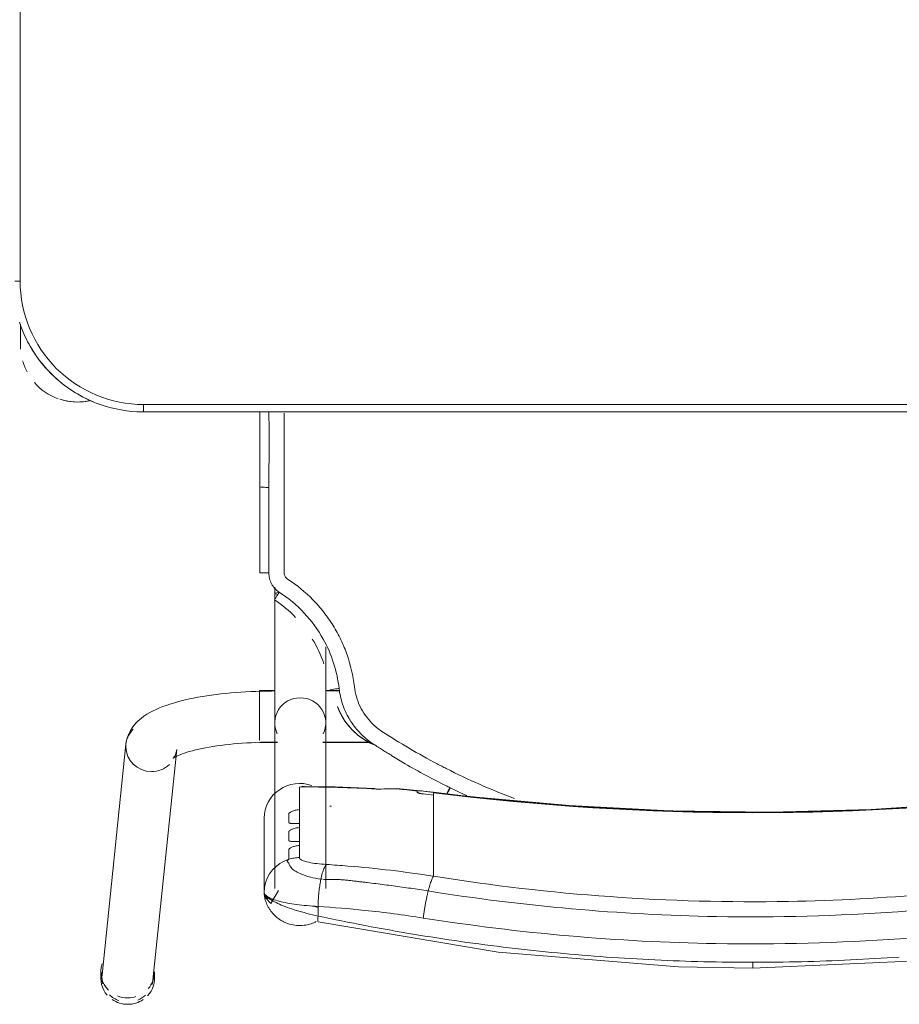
# Model space of a CAD drawing. Header units: metres. Extents: x 2.9 to 42.3, y -72.9 to -49.3.
# Tile 81 of 256: x 9.058 to 9.415, y -63.366 to -62.966. Entities that reach past the tile are written whole.
import ezdxf

# ---------------------------------------------------------------- set-up
doc = ezdxf.new("R2010")
doc.units = ezdxf.units.M
doc.layers.add('I-FURN', color=7, linetype='Continuous', lineweight=18)

# ---------------------------------------------------------------- blocks, each defined once
blk = doc.blocks.new('ConjuntoParaAlunoTamanho6 - CJA06_ConjuntoParaAlunoTamanho6-V23-2PAV')
at = {"layer": 'I-FURN', "color": 253, "true_color": 0xaaaaaa}
for p, q in [((0.243212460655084, 0.2952560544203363), (0.2335379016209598, 0.2018170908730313)), ((0.2425404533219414, 0.2945585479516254), (0.2425404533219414, 0.2919703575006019)), ((0.2541278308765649, 0.1996852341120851), (0.2638023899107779, 0.2931241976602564)), ((0.2643023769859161, 0.2919703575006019), (0.2643023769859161, 0.2945585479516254)), ((0.1979665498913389, 0.2577832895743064), (0.1981000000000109, 0.2596939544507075)), ((0.1981000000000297, 0.2296403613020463), (0.1981000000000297, 0.2596939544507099)), ((0.1731500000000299, 0.2581242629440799), (0.1731500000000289, 0.1909687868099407)), ((0.1938500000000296, 0.1909687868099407), (0.1938500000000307, 0.2581242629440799)), ((0.1968477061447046, 0.2539495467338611), (0.1975389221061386, 0.2558006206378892)), ((0.19753892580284, 0.2558006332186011), (0.1979587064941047, 0.2577280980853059)), ((0.1294314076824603, 0.243802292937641), (0.1294314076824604, 0.2531737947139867)), ((0.1745693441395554, 0.2544094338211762), (0.1751254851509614, 0.254353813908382)), ((0.1947122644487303, 0.2506185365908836), (0.1958994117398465, 0.2522106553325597)), ((0.1958994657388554, 0.2522107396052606), (0.1968476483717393, 0.2539494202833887)), ((0.1294314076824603, 0.2421389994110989), (0.1294314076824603, 0.243802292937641)), ((0.1294314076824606, 0.2421389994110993), (0.1294314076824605, 0.2365253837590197)), ((0.1838599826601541, 0.2390378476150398), (0.1838599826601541, 0.2407252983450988)), ((0.1294314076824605, 0.2365253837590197), (0.1294314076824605, 0.2348620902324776)), ((0.1294314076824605, 0.2348620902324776), (0.1294314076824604, 0.2292484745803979)), ((0.183859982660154, 0.231760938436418), (0.183859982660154, 0.233448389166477)), ((0.1294314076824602, 0.2275851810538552), (0.1294314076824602, 0.2292484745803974)), ((0.1294314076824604, 0.2275851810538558), (0.1294314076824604, 0.2219715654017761)), ((0.1838599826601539, 0.2170112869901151), (0.1838599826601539, 0.2261714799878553)), ((0.1294314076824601, 0.2203082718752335), (0.1294314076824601, 0.2219715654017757)), ((0.129458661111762, 0.2191524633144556), (0.1443419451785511, 0.2175731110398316)), ((0.179439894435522, 0.2168937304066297), (0.1817272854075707, 0.2167811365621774)), ((0.1742864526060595, 0.1989367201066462), (0.1547360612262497, 0.1989367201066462)), ((0.1742893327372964, 0.1987867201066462), (0.1549429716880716, 0.1987867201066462)), ((0.1938500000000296, 0.1987867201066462), (0.1927106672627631, 0.1987867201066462)), ((0.2000000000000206, 0.1989367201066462), (0.1927135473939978, 0.1989367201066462)), ((0.1938500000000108, 0.1984502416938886), (0.1938500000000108, 0.1987867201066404)), ((0.1938500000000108, 0.1976441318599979), (0.1938500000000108, 0.1984502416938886)), ((0.200000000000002, 0.1937960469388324), (0.2000000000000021, 0.1981376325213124)), ((0.1938500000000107, 0.1916047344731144), (0.1938500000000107, 0.1936664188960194)), ((0.200000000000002, 0.185727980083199), (0.200000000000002, 0.1936447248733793)), ((0.1938500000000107, 0.1858191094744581), (0.1938500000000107, 0.1868796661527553)), ((0.1938500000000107, 0.183709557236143), (0.1938500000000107, 0.1858191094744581)), ((0.200000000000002, 0.17793672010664), (0.200000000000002, 0.1856002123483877)), ((0.1938500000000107, 0.1780867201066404), (0.1938500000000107, 0.1805865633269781)), ((0.1675711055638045, 0.1780867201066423), (0.1726767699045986, 0.1780867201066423)), ((0.1675962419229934, 0.1779367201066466), (0.1732320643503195, 0.1779367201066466)), ((0.1937679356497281, 0.1779367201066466), (0.2000000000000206, 0.1779367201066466)), ((0.1938500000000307, 0.1360373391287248), (0.1938500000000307, 0.1385735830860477)), ((0.1998252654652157, 0.1302070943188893), (0.1998241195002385, 0.09530095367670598)), ((0.199816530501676, 0.0649665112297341), (0.1998241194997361, 0.0953010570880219)), ((0.2470000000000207, 0.06496651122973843), (-0.2469999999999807, 0.06496651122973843)), ((0.2470000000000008, 0.06496651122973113), (-0.2469999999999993, 0.06496651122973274)), ((0.2470000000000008, 0.06496651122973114), (0.2470000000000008, 0.06196651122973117)), ((0.2968749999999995, 0.03797151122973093), (0.2968749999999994, 0.02961464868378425)), ((0.2968749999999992, 0.03299232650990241), (0.2968749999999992, 0.03797151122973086)), ((0.2991213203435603, 0.01196651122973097), (0.2970000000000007, 0.01196651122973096))]:
    blk.add_line(p, q, dxfattribs=at)
at = {"layer": 'I-FURN', "color": 253, "true_color": 0xaaaaaa, "flags": 128}
for points in [[(0.0001000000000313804, 0.290399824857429), (-0.07266958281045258, 0.2872143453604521), (-0.1448601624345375, 0.2777017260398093), (-0.1760326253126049, 0.2716064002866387)], [(0.176232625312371, 0.2716064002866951), (0.1033140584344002, 0.2839819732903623), (0.03017500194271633, 0.2898535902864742), (0.0001000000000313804, 0.290399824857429)], [(0.1762658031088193, 0.2654018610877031), (0.1762658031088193, 0.2663721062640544), (0.1762658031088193, 0.2673423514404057), (0.1762658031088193, 0.268312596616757), (0.1762658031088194, 0.2692828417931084)], [(0.1980999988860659, 0.2597125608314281), (0.1979173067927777, 0.2609157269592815), (0.1973888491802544, 0.2620831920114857), (0.1953955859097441, 0.2642028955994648), (0.1922691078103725, 0.2589586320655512)], [(0.1980999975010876, 0.2597116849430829), (0.1980999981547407, 0.2521977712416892), (0.1980999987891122, 0.2446838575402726)], [(0.1981000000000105, 0.2296403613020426), (0.1981000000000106, 0.2371537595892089), (0.1981000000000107, 0.2446671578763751), (0.1981000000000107, 0.2521805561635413), (0.1981000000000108, 0.2596939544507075)], [(0.1881002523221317, 0.246282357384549), (0.1899707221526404, 0.2470146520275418), (0.1917187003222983, 0.247994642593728)], [(0.1917187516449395, 0.2479946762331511), (0.1933094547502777, 0.2492039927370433), (0.1947121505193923, 0.2506184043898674)], [(0.1838599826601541, 0.2407252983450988), (0.1838599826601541, 0.241946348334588), (0.1838599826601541, 0.2431673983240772), (0.1838599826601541, 0.2443884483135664), (0.1838599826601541, 0.2456094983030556)], [(0.1881000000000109, 0.2462822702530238), (0.1881000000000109, 0.2453180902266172), (0.1881000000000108, 0.2443539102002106), (0.1881000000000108, 0.243389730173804), (0.1881000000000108, 0.2424255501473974)], [(0.183859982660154, 0.233448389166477), (0.183859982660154, 0.2348457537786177), (0.183859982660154, 0.2362431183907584), (0.1838599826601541, 0.2376404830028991), (0.1838599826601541, 0.2390378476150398)], [(0.1881000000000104, 0.2386831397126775), (0.1881000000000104, 0.237799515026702), (0.1881000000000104, 0.2369158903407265), (0.1881000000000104, 0.236032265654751), (0.1881000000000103, 0.2351486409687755)], [(0.1838599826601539, 0.2261714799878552), (0.183859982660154, 0.2275688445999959), (0.183859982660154, 0.2289662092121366), (0.183859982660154, 0.2303635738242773), (0.183859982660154, 0.231760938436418)], [(0.1881000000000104, 0.2314062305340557), (0.1881000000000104, 0.2305226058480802), (0.1881000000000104, 0.2296389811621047), (0.1881000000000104, 0.2287553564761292), (0.1881000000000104, 0.2278717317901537)], [(-0.1292586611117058, 0.2191524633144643), (-0.08865069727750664, 0.2234198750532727), (-0.04790057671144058, 0.2260954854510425), (-0.007073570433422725, 0.2271749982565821), (0.0337649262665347, 0.2266566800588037), (0.0745494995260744, 0.2245413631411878), (0.1152148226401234, 0.220832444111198), (0.1294586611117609, 0.2191524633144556)], [(0.1294314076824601, 0.2193726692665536), (0.1294314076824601, 0.2196065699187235), (0.1294314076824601, 0.2198404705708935), (0.1294314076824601, 0.2200743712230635), (0.1294314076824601, 0.2203082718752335)], [(0.1361000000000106, 0.2190117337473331), (0.1361000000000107, 0.2189337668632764), (0.1361000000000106, 0.2188557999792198), (0.1361000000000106, 0.2187778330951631), (0.1361000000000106, 0.2186998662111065)], [(0.1535056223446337, 0.2176050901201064), (0.1692793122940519, 0.2168976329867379), (0.1813090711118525, 0.2167731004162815)], [(0.1817272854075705, 0.2167811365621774), (0.1827926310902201, 0.2168569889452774), (0.1838599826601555, 0.217011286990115)], [(0.2350704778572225, 0.2053619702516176), (0.23500773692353, 0.2053133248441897), (0.2348200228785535, 0.2051835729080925), (0.2345106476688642, 0.2049931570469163), (0.2340848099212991, 0.20475802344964), (0.2335484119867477, 0.2044905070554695), (0.2329074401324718, 0.2042001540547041), (0.2321676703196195, 0.2038943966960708), (0.2313345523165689, 0.2035790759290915), (0.2304131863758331, 0.2032588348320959), (0.2294083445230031, 0.2029374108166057), (0.2283245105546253, 0.2026178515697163), (0.2271659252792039, 0.2023026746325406), (0.2259366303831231, 0.2019939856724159), (0.2246405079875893, 0.2016935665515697), (0.2232813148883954, 0.2014029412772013), (0.2218627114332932, 0.201123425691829), (0.2203882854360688, 0.2008561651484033), (0.2188615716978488, 0.2006021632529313), (0.2172860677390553, 0.200362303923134), (0.2156652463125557, 0.2001373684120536), (0.2140025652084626, 0.1999280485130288), (0.2123014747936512, 0.1997349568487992), (0.2105654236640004, 0.1995586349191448), (0.2087978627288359, 0.1993995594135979), (0.2070022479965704, 0.1992581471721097), (0.2051820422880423, 0.1991347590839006), (0.2033407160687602, 0.1990297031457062), (0.2014817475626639, 0.1989432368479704), (0.1996086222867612, 0.1988755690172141), (0.1977248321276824, 0.1988268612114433), (0.1958338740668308, 0.1987972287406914), (0.1939392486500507, 0.1987867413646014), (0.1938500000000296, 0.1987867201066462)], [(0.2335379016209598, 0.2018170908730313), (0.2337286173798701, 0.2028696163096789), (0.2340307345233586, 0.203761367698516), (0.2343720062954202, 0.2044473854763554), (0.2346851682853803, 0.2049236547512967), (0.2349211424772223, 0.205211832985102), (0.2350504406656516, 0.2053439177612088), (0.2350704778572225, 0.2053619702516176)], [(0.2541278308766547, 0.1996852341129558), (0.2537524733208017, 0.1976222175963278), (0.2531060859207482, 0.1957226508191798), (0.2522614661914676, 0.1940331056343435), (0.2512866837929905, 0.1925592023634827), (0.2502318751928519, 0.1912808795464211), (0.2491278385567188, 0.1901677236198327), (0.2479903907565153, 0.1891887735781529), (0.2468256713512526, 0.1883170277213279), (0.2456343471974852, 0.1875306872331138), (0.2444143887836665, 0.186812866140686), (0.2431627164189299, 0.1861507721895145), (0.2418761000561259, 0.1855348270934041), (0.2405516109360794, 0.184957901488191), (0.2391868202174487, 0.1844147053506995), (0.2377798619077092, 0.1839013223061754), (0.236329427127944, 0.183414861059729), (0.2348347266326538, 0.1829531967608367), (0.233295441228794, 0.1825147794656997), (0.2317116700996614, 0.1820984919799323), (0.2300838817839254, 0.1817035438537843), (0.228412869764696, 0.1813293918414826), (0.2266997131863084, 0.1809756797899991), (0.2249457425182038, 0.180642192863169), (0.2231525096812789, 0.180328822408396), (0.2213217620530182, 0.1800355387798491), (0.2194554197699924, 0.1797623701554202), (0.2175555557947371, 0.1795093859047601), (0.21562437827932, 0.1792766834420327), (0.2136642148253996, 0.1790643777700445), (0.2116774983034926, 0.1788725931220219), (0.2096667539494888, 0.1787014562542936), (0.207634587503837, 0.1785510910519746), (0.205583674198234, 0.1784216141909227), (0.2035167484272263, 0.1783131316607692), (0.2014365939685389, 0.1782257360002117), (0.1993460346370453, 0.1781595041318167), (0.1972479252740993, 0.1781144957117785), (0.1951451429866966, 0.1780907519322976), (0.1938500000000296, 0.1780867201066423)], [(0.1731500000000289, 0.1601508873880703), (0.1731500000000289, 0.1620004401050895), (0.1731500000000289, 0.1638180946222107), (0.1731500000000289, 0.1656009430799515), (0.1731500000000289, 0.1673461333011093), (0.1731500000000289, 0.1690508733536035), (0.1731500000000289, 0.1707124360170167), (0.1731500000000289, 0.1723281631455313), (0.1731500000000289, 0.1738954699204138), (0.1731500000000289, 0.1754118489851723), (0.1731500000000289, 0.1768748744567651), (0.1731500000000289, 0.1782822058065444), (0.1731500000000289, 0.1796315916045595), (0.1731500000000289, 0.1809208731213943), (0.1731500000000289, 0.1821479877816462), (0.1731500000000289, 0.1833109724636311), (0.1731500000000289, 0.1844079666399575), (0.1731500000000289, 0.1854372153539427), (0.1731500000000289, 0.1863970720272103), (0.1731500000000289, 0.1872860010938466), (0.1731500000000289, 0.1881025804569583), (0.1731500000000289, 0.1888455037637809), (0.1731500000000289, 0.1895135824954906), (0.1731500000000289, 0.1901057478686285), (0.1731500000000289, 0.1906210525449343), (0.1731500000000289, 0.1909687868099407)], [(0.1938500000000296, 0.1909687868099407), (0.1938500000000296, 0.1905139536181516), (0.1938500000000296, 0.1899816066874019), (0.1938500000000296, 0.1893725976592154), (0.1938500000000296, 0.1886879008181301), (0.1938500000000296, 0.1879286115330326), (0.1938500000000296, 0.1870959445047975), (0.1938500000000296, 0.1861912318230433), (0.1938500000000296, 0.1852159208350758), (0.1938500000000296, 0.1841715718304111), (0.1938500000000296, 0.1830598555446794), (0.1938500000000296, 0.1818825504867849), (0.1938500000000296, 0.1806415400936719), (0.1938500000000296, 0.1793388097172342), (0.1938500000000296, 0.1779764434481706), (0.1938500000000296, 0.1765566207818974), (0.1938500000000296, 0.1750816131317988), (0.1938500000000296, 0.1735537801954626), (0.1938500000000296, 0.1719755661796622), (0.1938500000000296, 0.1703494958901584), (0.1938500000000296, 0.1686781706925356), (0.1938500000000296, 0.1669642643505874), (0.1938500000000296, 0.1652105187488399), (0.1938500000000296, 0.1634197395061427), (0.1938500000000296, 0.1615947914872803), (0.1938500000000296, 0.1597385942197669), (0.1938500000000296, 0.1578541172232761), (0.1938500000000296, 0.1559443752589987), (0.1938500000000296, 0.1540124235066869), (0.1938500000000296, 0.1520613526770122), (0.1938500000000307, 0.1500942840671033), (0.1938500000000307, 0.1481143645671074), (0.1938500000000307, 0.1461247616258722), (0.1938500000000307, 0.1441286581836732), (0.1938500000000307, 0.1421292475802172), (0.1938500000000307, 0.1401297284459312), (0.1938500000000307, 0.1385735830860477)], [(0.168410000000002, 0.1843247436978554), (0.168410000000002, 0.184339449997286), (0.168410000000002, 0.1843541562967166), (0.168410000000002, 0.1843688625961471), (0.168410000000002, 0.1843835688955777)], [(0.1962270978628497, 0.1302521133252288), (0.19622673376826, 0.126394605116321), (0.1962264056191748, 0.1225375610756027), (0.1962261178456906, 0.1186811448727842), (0.1962258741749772, 0.1148255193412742), (0.1962256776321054, 0.1109708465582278), (0.1962255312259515, 0.1071172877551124), (0.196225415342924, 0.1032650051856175), (0.1962252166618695, 0.0994141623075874), (0.1962252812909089, 0.09556492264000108)], [(0.2973094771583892, 0.02863853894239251), (0.2966025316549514, 0.03063704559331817), (0.2958162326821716, 0.0326056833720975), (0.2949518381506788, 0.03454130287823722), (0.2940107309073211, 0.03644080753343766), (0.2929944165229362, 0.03830115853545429), (0.2919045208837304, 0.04011937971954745), (0.2907427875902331, 0.04189256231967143), (0.2895110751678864, 0.04361786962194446), (0.2882113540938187, 0.04529254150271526), (0.2868457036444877, 0.04691389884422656), (0.285416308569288, 0.04847934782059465), (0.2839254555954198, 0.04998638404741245), (0.2823755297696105, 0.05143259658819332), (0.2807690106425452, 0.0528156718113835), (0.2791084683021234, 0.05413339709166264), (0.2773965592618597, 0.05538366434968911), (0.2756360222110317, 0.05656447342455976), (0.2738296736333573, 0.05767393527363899), (0.2719804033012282, 0.05871027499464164), (0.2700911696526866, 0.05967183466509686), (0.2681649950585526, 0.06055707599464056), (0.2662049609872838, 0.0613645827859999), (0.2642142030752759, 0.06209306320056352), (0.2621959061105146, 0.06274135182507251), (0.2601532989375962, 0.06330841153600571), (0.2580896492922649, 0.06379333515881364), (0.2560082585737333, 0.06419534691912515), (0.2539124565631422, 0.06451380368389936), (0.2518055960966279, 0.06474819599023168), (0.249691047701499, 0.06489814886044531), (0.247572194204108, 0.06496342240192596), (0.2470000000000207, 0.06496651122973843)], [(0.2469999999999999, 0.0619665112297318), (0.1234999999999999, 0.0619665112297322), (-1.453485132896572e-16, 0.06196651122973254), (-0.1235000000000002, 0.06196651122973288), (-0.2470000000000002, 0.06196651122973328)], [(-0.2469999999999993, 0.06196651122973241), (-0.1234999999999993, 0.0619665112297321), (7.44471151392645e-16, 0.06196651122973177), (0.1235000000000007, 0.06196651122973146), (0.2470000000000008, 0.06196651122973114)], [(0.296875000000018, 0.03000167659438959), (0.296875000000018, 0.03057043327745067), (0.296875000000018, 0.03112383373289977), (0.296875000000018, 0.03166099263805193), (0.296875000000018, 0.03218105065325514), (0.296875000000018, 0.03268317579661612), (0.296875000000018, 0.03316656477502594), (0.296875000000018, 0.03363044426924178), (0.296875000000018, 0.03407407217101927), (0.296875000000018, 0.0344967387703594), (0.296875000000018, 0.03489776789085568), (0.296875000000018, 0.03527651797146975), (0.296875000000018, 0.03563238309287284), (0.296875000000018, 0.03596479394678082), (0.296875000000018, 0.03627321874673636), (0.296875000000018, 0.03655716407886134), (0.296875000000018, 0.03681617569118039), (0.296875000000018, 0.03704983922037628), (0.296875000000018, 0.03725778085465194), (0.296875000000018, 0.03743966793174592), (0.296875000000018, 0.03759520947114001), (0.296875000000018, 0.03772415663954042), (0.296875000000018, 0.03782630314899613), (0.296875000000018, 0.03790148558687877), (0.296875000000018, 0.03794958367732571), (0.296875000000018, 0.0379705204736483)], [(0.2969999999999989, -0.3320334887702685), (0.2969999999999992, -0.2460334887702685), (0.2969999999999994, -0.1600334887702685), (0.2969999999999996, -0.07403348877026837), (0.2969999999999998, 0.01196651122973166)], [(0.2970000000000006, 0.01196651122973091), (0.2970000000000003, -0.07403348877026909), (0.297, -0.1600334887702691), (0.2969999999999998, -0.2460334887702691), (0.2969999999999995, -0.3320334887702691)]]:
    blk.add_lwpolyline(points, dxfattribs=at)
at = {"layer": 'I-FURN', "color": 253, "true_color": 0xaaaaaa}
for centre, radius, start, end in [((0.2469999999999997, 0.01196651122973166), 0.05000000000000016, 359.9999999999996, 89.9999999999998), ((0.2470000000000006, 0.01196651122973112), 0.05000000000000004, 1.399444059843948e-13, 90.00000000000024), ((0.2470000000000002, 0.01196651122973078), 0.05300000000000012, 57.30006590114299, 67.50000000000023), ((0.2470000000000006, 0.01196651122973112), 0.05300000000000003, 57.30006590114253, 67.49999999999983), ((0.2738749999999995, 0.03797151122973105), 0.02300000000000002, 75.53308433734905, 103.1031885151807), ((0.2738749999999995, 0.03797151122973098), 0.02299999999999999, 71.99999999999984, 102.5792801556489), ((0.2738749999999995, 0.03797151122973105), 0.02299999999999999, 41.01943934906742, 70.30682625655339), ((0.2470000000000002, 0.01196651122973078), 0.0530000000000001, 37.16069583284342, 52.65426255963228), ((0.2470000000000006, 0.01196651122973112), 0.05299999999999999, 37.16069583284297, 52.65426255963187), ((0.2738749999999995, 0.03797151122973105), 0.02299999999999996, 15.73052841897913, 28.05060290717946), ((0.2470000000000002, 0.01196651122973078), 0.05300000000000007, 22.50000000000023, 32.69993391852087), ((0.2470000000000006, 0.01196651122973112), 0.053, 22.49999999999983, 32.69993391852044), ((0.2738749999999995, 0.03797151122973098), 0.02300000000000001, 359.9999999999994, 4.009148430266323)]:
    blk.add_arc(centre, radius, start, end, dxfattribs=at)
for centre, major_axis, ratio, start_param, end_param in [((0.253507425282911, 0.2941901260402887), (-0.01029496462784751, 0.001065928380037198), 0.9671584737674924, 5.223080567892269, 5.597592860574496), ((0.2534214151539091, 0.2945585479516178), (0.01088096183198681, 0), 0.965925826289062, 1.570796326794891, 2.182165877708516), ((0.2534214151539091, 0.2945585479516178), (-0.01088096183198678, 5.623562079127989e-17), 0.9659258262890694, 4.098127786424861, 4.71238898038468), ((0.253507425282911, 0.2941901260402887), (-0.01029496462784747, 0.001065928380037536), 0.9671584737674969, 4.026796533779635, 4.467460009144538), ((0.2534214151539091, 0.2945585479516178), (0.01088096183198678, 0), 0.9659258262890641, 2.404321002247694, 3.312013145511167), ((0.2534214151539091, 0.2919703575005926), (0.01088096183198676, 0), 0.9659258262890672, 1.581693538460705, 1.883969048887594), ((0.2534214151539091, 0.2919703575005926), (0.01088096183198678, 0), 0.9659258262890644, 1.17635546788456, 1.570796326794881), ((0.2534214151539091, 0.2919703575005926), (0.0108809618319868, 0), 0.9659258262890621, 5.959866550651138, 7.062609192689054), ((0.2534214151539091, 0.2945585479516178), (0.01088096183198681, 0), 0.9659258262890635, 6.052088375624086, 6.985955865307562), ((0.2534214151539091, 0.2919703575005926), (0.01088096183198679, 0), 0.9659258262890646, 2.446266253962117, 3.141592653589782), ((0.253507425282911, 0.2941901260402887), (-0.01029496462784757, 0.001065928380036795), 0.9671584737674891, 6.102342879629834, 6.38299102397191), ((0.253507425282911, 0.2941901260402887), (-0.01029496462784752, 0.00106592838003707), 0.9671584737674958, 3.141592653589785, 3.502974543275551), ((9.999999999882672e-05, -0.7715866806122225), (1.021100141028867, 0), 0.9781476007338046, 1.44377104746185, 1.697821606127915), ((9.999999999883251e-05, -0.7711708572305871), (1.0208981, 0), 0.9781476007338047, 1.443771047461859, 1.697821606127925), ((0.1837000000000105, 0.2296403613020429), (0.01439999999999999, 0), 0.9781476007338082, 4.362104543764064, 6.28318530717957), ((0.1794715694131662, 0.6012766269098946), (0.3849999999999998, 0), 0.9781476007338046, 4.689765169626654, 4.691851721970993), ((0.1794715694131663, 0.6035636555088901), (0.3949999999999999, 0), 0.9781476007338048, 4.585363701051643, 4.595995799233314), ((0.1794715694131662, 0.6022122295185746), (0.3947979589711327, 0), 0.9781476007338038, 4.585363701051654, 4.595935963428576), ((0.1794715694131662, 0.6026280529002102), (0.3949999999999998, 0), 0.9781476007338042, 4.602237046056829, 4.623286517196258), ((0.1452124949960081, 0.227535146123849), (0.0008705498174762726, 0.009962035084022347), 0.01850094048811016, 2.932960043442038, 3.325659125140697), ((0.1794715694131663, 0.6033557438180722), (0.3949999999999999, 0), 0.9781476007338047, 4.644485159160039, 4.723499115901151), ((0.2438328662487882, 0.2007511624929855), (-0.01029496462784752, 0.001065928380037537), 0.9671584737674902, 4.812194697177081, 5.597592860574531), ((0.2438328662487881, 0.2007511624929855), (-0.01029496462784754, 0.001065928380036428), 0.967158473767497, 3.241398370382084, 4.812194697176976), ((0.2438328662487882, 0.2007511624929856), (-0.01029496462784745, 0.001065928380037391), 0.9671584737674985, 2.456000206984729, 3.241398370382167), ((0.1835000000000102, 0.1909687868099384), (0.01034999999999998, 0), 0.9781476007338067, 2.686586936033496, 4.712388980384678), ((0.1835000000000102, 0.1909687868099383), (0.01035000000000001, 0), 0.9781476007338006, 4.712388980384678, 6.73819102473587), ((0.1835000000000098, 0.1385735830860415), (0.01035000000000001, 0), 0.06975647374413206, 5.759586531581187, 6.776353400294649)]:
    blk.add_ellipse(centre, major_axis=major_axis, ratio=ratio, start_param=start_param, end_param=end_param, dxfattribs=at)
for points in [[(-0.01972185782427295, 0.2877884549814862), (-0.02632733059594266, 0.2876310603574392), (-0.0329299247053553, 0.2873952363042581), (-0.03952642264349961, 0.2870815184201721)], [(0.0001000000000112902, 0.2880248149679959), (-0.006508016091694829, 0.288024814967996), (-0.01311637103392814, 0.2879458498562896), (-0.01972184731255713, 0.2877884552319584)], [(0.0001000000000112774, 0.2903571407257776), (0.0001000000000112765, 0.2902912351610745), (0.0001000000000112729, 0.2900051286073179), (0.0001000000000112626, 0.2891558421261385), (0.0001000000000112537, 0.2884139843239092), (0.0001000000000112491, 0.2880248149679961)], [(0.01992242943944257, 0.287788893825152), (0.01331661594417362, 0.287946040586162), (0.006708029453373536, 0.2880248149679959), (0.0001000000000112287, 0.288024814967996)], [(0.03972822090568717, 0.287082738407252), (0.03313130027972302, 0.2873962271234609), (0.02652827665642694, 0.2876317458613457), (0.0199224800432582, 0.2877888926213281)], [(-0.03952650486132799, 0.2870815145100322), (-0.04612297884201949, 0.2867677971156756), (-0.05271335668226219, 0.2863761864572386), (-0.05929442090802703, 0.2859072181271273)], [(0.05949739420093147, 0.285908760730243), (0.05291607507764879, 0.2863777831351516), (0.04632532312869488, 0.2867692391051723), (0.03972846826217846, 0.2870827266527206)], [(0.07920996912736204, 0.284269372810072), (0.07265096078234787, 0.2848931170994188), (0.06607919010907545, 0.2854396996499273), (0.05949798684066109, 0.2859087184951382)], [(0.09884629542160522, 0.2821678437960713), (0.09231561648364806, 0.2829446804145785), (0.08576917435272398, 0.2836456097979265), (0.07920996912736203, 0.284269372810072)], [(0.1183880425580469, 0.2796108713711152), (0.1118923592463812, 0.2805381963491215), (0.1053779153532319, 0.2813908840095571), (0.0988477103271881, 0.2821676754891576)], [(0.1378172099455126, 0.276606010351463), (0.1313620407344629, 0.2776813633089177), (0.1248851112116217, 0.278683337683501), (0.1183894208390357, 0.2796106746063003)], [(0.1571157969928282, 0.2731608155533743), (0.1507070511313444, 0.274381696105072), (0.1442735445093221, 0.2755304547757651), (0.1378182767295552, 0.2766058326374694)], [(0.1762658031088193, 0.2692828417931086), (0.1699094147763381, 0.2706467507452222), (0.1635252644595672, 0.2719397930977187), (0.1571163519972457, 0.273160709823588)], [(0.1762658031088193, 0.2692828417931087), (0.1763289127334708, 0.2696584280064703), (0.1764189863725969, 0.2703746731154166), (0.1764353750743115, 0.2712021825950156), (0.1763587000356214, 0.2714863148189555), (0.1763029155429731, 0.2715564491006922)], [(0.1316375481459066, 0.2591403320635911), (0.1317514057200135, 0.2595920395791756), (0.1319774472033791, 0.2605307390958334), (0.1323069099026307, 0.2620269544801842), (0.1326223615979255, 0.2635911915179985), (0.1329198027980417, 0.2652023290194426), (0.1331950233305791, 0.2668394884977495), (0.1334445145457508, 0.2684805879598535), (0.1335915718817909, 0.2695629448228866), (0.1336597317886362, 0.2700975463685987)], [(0.175125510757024, 0.254353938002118), (0.1751984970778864, 0.2547076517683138), (0.175339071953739, 0.2554367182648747), (0.1755320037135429, 0.2565866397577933), (0.1757052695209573, 0.2577841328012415), (0.175857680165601, 0.259019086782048), (0.1759880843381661, 0.2602816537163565), (0.176095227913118, 0.2615619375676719), (0.1761782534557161, 0.2628495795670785), (0.176236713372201, 0.2641342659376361), (0.1762589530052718, 0.2649819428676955), (0.1762658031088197, 0.2654018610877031)], [(0.1981000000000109, 0.2596939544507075), (0.1981000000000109, 0.2603482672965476), (0.1970264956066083, 0.2616503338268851), (0.1923900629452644, 0.2633751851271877), (0.1852348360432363, 0.264697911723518), (0.1793352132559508, 0.265233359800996), (0.1762658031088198, 0.265401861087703)], [(0.1781109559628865, 0.265280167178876), (0.1775085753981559, 0.2654472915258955), (0.1768999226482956, 0.2656099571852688), (0.1762885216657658, 0.265767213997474)], [(0.1294314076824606, 0.2531737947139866), (0.1295198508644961, 0.253273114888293), (0.1297044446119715, 0.2535308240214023), (0.1300007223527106, 0.2540876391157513), (0.1303127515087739, 0.2548081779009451), (0.1306367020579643, 0.2556847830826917), (0.1309683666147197, 0.2567044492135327), (0.131303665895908, 0.2578553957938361), (0.1315267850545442, 0.2587009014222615), (0.1316375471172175, 0.2591403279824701)], [(0.1728535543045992, 0.2483980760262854), (0.1729696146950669, 0.2485030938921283), (0.1732027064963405, 0.2487702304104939), (0.1735510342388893, 0.2493354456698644), (0.1738939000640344, 0.250058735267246), (0.174227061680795, 0.2509327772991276), (0.1745466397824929, 0.2519451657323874), (0.1748487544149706, 0.2530845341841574), (0.1750359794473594, 0.2539200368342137), (0.1751255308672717, 0.2543540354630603)], [(0.1838599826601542, 0.2456094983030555), (0.1842192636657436, 0.2456134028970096), (0.1849375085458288, 0.2456477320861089), (0.1860079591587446, 0.2457777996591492), (0.1870655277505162, 0.2459854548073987), (0.1877580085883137, 0.2461749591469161), (0.1881001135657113, 0.246282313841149)], [(0.124341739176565, 0.2095039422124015), (0.1152901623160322, 0.2140849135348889), (0.1060704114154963, 0.2181435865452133), (0.09665883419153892, 0.2216798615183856)], [(0.1159427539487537, 0.2205001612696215), (0.1182084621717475, 0.2194714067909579), (0.1204604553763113, 0.2184124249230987), (0.1226981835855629, 0.2173235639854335)], [(0.1226981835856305, 0.2173235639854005), (0.1229127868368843, 0.2177608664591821), (0.1233583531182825, 0.2186550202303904), (0.1237690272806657, 0.2194524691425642), (0.1239499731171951, 0.2197966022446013)], [(0.1336000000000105, 0.2198095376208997), (0.1337709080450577, 0.2197895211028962), (0.1341016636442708, 0.2197447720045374), (0.1345570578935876, 0.2196652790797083), (0.1349943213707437, 0.2195675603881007), (0.1353772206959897, 0.2194610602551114), (0.1356877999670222, 0.2193475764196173), (0.1359253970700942, 0.219230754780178), (0.1360624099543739, 0.2191208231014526), (0.1360974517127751, 0.2190478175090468), (0.1361000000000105, 0.2190117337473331)], [(0.1243563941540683, 0.2165087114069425), (0.124080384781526, 0.2166453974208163), (0.1235279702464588, 0.2169178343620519), (0.122974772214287, 0.2171883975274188), (0.1226979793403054, 0.2173232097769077)], [(0.1233396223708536, 0.218131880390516), (0.1231915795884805, 0.2178324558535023), (0.1230392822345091, 0.2175283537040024), (0.1228883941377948, 0.2172307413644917)], [(0.1239464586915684, 0.2193573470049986), (0.1237666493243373, 0.2189779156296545), (0.1235632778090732, 0.2185567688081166), (0.1233517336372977, 0.2181258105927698)], [(0.1409843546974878, 0.2075760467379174), (0.1382577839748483, 0.2091620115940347), (0.1327588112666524, 0.2122360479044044), (0.127170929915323, 0.2151169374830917), (0.1243563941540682, 0.2165087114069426)], [(0.1361000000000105, 0.2186998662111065), (0.136100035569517, 0.2186828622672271), (0.1360918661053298, 0.2186492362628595), (0.1360665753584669, 0.2186169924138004), (0.1360494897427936, 0.2186013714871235)], [(0.1443226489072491, 0.217792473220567), (0.145762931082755, 0.2177625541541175), (0.1486002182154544, 0.2177478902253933), (0.1513336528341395, 0.2178205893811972), (0.15267016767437, 0.2178778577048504)], [(0.1526701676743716, 0.2178778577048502), (0.1531962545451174, 0.2175770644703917), (0.1536937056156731, 0.2175210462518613), (0.1541742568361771, 0.2177192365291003)], [(0.127982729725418, 0.2076229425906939), (0.1273791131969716, 0.2079405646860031), (0.1261687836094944, 0.2085716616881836), (0.1249518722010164, 0.2091945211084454), (0.1243417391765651, 0.2095039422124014)], [(0.1503955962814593, 0.1944471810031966), (0.1467277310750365, 0.1968417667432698), (0.139345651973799, 0.2014179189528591), (0.1318066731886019, 0.205611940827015), (0.1279827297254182, 0.2076229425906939)], [(0.1463509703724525, 0.2043213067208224), (0.1454617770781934, 0.2048741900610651), (0.1436780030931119, 0.205969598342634), (0.1418838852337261, 0.2070440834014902), (0.1409843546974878, 0.207576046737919)], [(0.1537794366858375, 0.1996302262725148), (0.152557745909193, 0.2004277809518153), (0.1501008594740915, 0.2020049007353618), (0.1476209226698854, 0.2035451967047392), (0.1463764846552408, 0.2043055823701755)], [(0.1586329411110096, 0.1970969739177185), (0.157031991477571, 0.1982151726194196), (0.155307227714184, 0.1991556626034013), (0.1535014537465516, 0.1998979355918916)], [(0.1537415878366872, 0.1997177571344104), (0.1547233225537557, 0.1993071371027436), (0.1557480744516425, 0.1988086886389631), (0.1568013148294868, 0.1981978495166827)], [(0.1624994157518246, 0.1911047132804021), (0.1613359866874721, 0.192802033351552), (0.1586948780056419, 0.1959437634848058), (0.1554966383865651, 0.1985081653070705), (0.1537794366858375, 0.1996302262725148)], [(0.1544771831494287, 0.1911188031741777), (0.1538595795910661, 0.1917419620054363), (0.1525591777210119, 0.1929224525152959), (0.1511359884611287, 0.193963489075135), (0.1503955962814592, 0.1944471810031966)], [(0.1615632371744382, 0.1763592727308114), (0.1612423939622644, 0.179146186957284), (0.1596820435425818, 0.1845386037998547), (0.1564514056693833, 0.1891220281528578), (0.1544771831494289, 0.1911188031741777)], [(0.1637112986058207, 0.1892355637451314), (0.163521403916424, 0.1895535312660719), (0.1631293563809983, 0.1901833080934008), (0.1627133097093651, 0.1907999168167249), (0.1624994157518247, 0.191104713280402)], [(0.1677424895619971, 0.1770639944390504), (0.1674964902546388, 0.1792013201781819), (0.1665590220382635, 0.1834307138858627), (0.164789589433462, 0.1873763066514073), (0.1637112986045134, 0.1892355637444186)], [(0.1650109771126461, 0.1907575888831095), (0.1653668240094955, 0.1902631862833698), (0.1660439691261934, 0.1892504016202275), (0.1669511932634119, 0.1876675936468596), (0.1677473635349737, 0.1860264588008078), (0.16820222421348, 0.1848969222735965), (0.1684100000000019, 0.1843247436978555)], [(0.1714634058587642, 0.1778021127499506), (0.1714682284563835, 0.1777616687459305), (0.1712817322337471, 0.177658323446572), (0.1704566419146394, 0.1774597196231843), (0.1692131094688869, 0.1772481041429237), (0.1682328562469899, 0.1771200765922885), (0.1677424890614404, 0.1770642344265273)], [(0.178597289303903, 0.1570264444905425), (0.1766742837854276, 0.1601806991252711), (0.1751000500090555, 0.163548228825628), (0.1739019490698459, 0.1670403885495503)], [(0.1939136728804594, 0.1411945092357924), (0.1908365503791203, 0.143207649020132), (0.1879501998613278, 0.1455989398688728), (0.1853711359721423, 0.1482650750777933)], [(0.1919863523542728, 0.1380495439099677), (0.1922544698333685, 0.1384598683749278), (0.1927841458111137, 0.1392806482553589), (0.1934388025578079, 0.1403259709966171), (0.1938540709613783, 0.1410265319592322), (0.1939293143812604, 0.1411928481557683), (0.1939136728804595, 0.1411945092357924)], [(0.1962270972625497, 0.1302521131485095), (0.1962244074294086, 0.1310361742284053), (0.196036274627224, 0.1325521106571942), (0.1951915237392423, 0.1347279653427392), (0.1938272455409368, 0.1366302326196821), (0.1926490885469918, 0.137618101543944), (0.1919863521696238, 0.1380501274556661)], [(0.1900014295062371, 0.1302474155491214), (0.1900004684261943, 0.1305019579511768), (0.1899391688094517, 0.1309935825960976), (0.1896635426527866, 0.1316979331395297), (0.189220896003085, 0.132311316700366), (0.1888417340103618, 0.132628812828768), (0.1886288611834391, 0.1327672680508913)], [(0.1900013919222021, 0.09555402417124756), (0.190001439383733, 0.09868370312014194), (0.1900013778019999, 0.1048192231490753), (0.1900014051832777, 0.1131431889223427), (0.1900014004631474, 0.1217255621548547), (0.1900014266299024, 0.1274031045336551), (0.190001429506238, 0.1302474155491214)], [(0.1998210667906, 0.1302049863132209), (0.1998445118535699, 0.1302108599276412), (0.1996945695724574, 0.130222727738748), (0.1989137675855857, 0.1302381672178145), (0.1976969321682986, 0.1302488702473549), (0.1967197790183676, 0.1302517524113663), (0.1962270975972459, 0.1302520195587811)], [(0.1998187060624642, 0.1302043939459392), (0.1998185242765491, 0.1272925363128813), (0.1998182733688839, 0.1243806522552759), (0.1998180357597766, 0.1214692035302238)], [(0.1998198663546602, 0.09528842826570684), (0.1998196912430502, 0.1010983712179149), (0.1998194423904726, 0.1127324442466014), (0.199820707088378, 0.1243808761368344), (0.1998210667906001, 0.1302049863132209)], [(0.1998174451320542, 0.1127339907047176), (0.199817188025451, 0.1069128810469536), (0.1998173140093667, 0.1010953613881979), (0.1998174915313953, 0.09528493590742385)], [(0.1962252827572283, 0.0955648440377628), (0.1966195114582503, 0.0955637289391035), (0.197011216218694, 0.09555819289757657), (0.1973810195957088, 0.09554851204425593)], [(0.1973810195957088, 0.09554851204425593), (0.1977508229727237, 0.09553883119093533), (0.1980987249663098, 0.095525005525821), (0.1984075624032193, 0.09550772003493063)], [(0.1998241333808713, 0.09530095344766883), (0.1998241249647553, 0.0952967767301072), (0.1998227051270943, 0.09529260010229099), (0.1998198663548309, 0.09528842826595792)], [(0.1998200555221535, 0.06496652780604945), (0.1998200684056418, 0.075073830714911), (0.1998199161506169, 0.08518111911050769), (0.199819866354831, 0.09528842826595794)], [(0.1998176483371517, 0.07533813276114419), (0.1998176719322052, 0.07188093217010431), (0.1998176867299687, 0.0684237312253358), (0.199817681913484, 0.06496652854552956)]]:
    blk.add_open_spline(points, degree=3, dxfattribs=at)
for points, knots in [([(-0.1334597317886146, 0.2700975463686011), (-0.0847039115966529, 0.2777950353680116), (0.005190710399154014, 0.2841531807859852), (0.09465608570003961, 0.2762553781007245), (0.1336597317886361, 0.2700975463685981)], [-1, -1, -1, -1, -0.4444444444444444, 0, 0, 0, 0]), ([(0.1769859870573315, 0.2715293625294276), (0.1776537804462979, 0.271873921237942), (0.1792654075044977, 0.2725544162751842), (0.1819571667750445, 0.2731539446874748), (0.1849590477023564, 0.2732031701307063), (0.1874098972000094, 0.2727407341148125), (0.1890477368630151, 0.2721641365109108), (0.1899555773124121, 0.271763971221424), (0.1906190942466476, 0.2714305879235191), (0.1912702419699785, 0.2710585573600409), (0.1921219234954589, 0.2705073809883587), (0.1931349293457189, 0.2697297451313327), (0.1942280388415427, 0.268695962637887), (0.1951608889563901, 0.2676305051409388), (0.1959446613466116, 0.2665608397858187), (0.1966003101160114, 0.2654700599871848), (0.1971213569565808, 0.2643906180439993), (0.1975150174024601, 0.2633435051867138), (0.1977954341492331, 0.2623445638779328), (0.1980407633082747, 0.2610829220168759), (0.1980992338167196, 0.2602308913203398), (0.1980999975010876, 0.2597116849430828)], [0.327575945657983, 0.327575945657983, 0.327575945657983, 0.327575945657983, 0.375, 0.4375, 0.5, 0.5625, 0.59375, 0.609375, 0.625, 0.640625, 0.65625, 0.6875, 0.71875, 0.75, 0.78125, 0.8125, 0.84375, 0.875, 0.90625, 0.9375, 1, 1, 1, 1]), ([(-0.1314375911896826, 0.2591405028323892), (-0.0834284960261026, 0.2668293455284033), (0.005115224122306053, 0.2731845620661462), (0.09323131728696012, 0.2652914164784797), (0.1316375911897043, 0.2591405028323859)], [-1, -1, -1, -1, -0.4444444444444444, 0, 0, 0, 0]), ([(0.1336597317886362, 0.2700975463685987), (0.1415528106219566, 0.2688514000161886), (0.155777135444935, 0.2669874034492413), (0.1699719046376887, 0.2657985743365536), (0.1762658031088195, 0.2654018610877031)], [-1, -1, -1, -1, -0.4444444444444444, 0, 0, 0, 0]), ([(0.1762658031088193, 0.2692828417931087), (0.1778018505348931, 0.2689533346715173), (0.1808409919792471, 0.2682343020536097), (0.1851045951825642, 0.267035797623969), (0.1888538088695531, 0.2657760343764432), (0.1930172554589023, 0.2641128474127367), (0.1970774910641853, 0.2618686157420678), (0.198099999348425, 0.260342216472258), (0.1980999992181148, 0.2597116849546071)], [0, 0, 0, 0, 0.125, 0.25, 0.375, 0.5, 0.75, 1, 1, 1, 1]), ([(0.1294314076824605, 0.2531737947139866), (0.08224027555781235, 0.260753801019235), (-0.00483574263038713, 0.2670240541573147), (-0.0914775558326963, 0.2592379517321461), (-0.1292314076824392, 0.2531737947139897)], [-1, -1, -1, -1, -0.4444444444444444, 0, 0, 0, 0]), ([(0.195885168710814, 0.2625658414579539), (0.1956481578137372, 0.2626327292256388), (0.1951721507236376, 0.2627089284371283), (0.1947024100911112, 0.2626715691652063), (0.1944798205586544, 0.2626293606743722)], [0.3140408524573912, 0.3140408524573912, 0.3140408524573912, 0.3140408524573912, 0.375, 0.4333513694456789, 0.4333513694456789, 0.4333513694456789, 0.4333513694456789]), ([(0.1980999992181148, 0.2597116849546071), (0.1980996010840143, 0.260236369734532), (0.1978717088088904, 0.2610111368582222), (0.1972346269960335, 0.2618287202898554), (0.1968233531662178, 0.2621375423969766), (0.1966025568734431, 0.2622644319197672)], [0, 0, 0, 0, 0.125, 0.1875, 0.25, 0.25, 0.25, 0.25]), ([(0.1316375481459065, 0.2591403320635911), (0.1339949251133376, 0.2587682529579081), (0.1387087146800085, 0.2580511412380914), (0.145774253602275, 0.2570563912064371), (0.1516557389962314, 0.2562947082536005), (0.1557684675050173, 0.2557982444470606), (0.1581167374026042, 0.2555225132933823), (0.1598777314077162, 0.2553247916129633), (0.1616345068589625, 0.2551123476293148), (0.163388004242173, 0.2548905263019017), (0.1651435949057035, 0.2546919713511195), (0.1669065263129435, 0.2545489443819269), (0.1686772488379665, 0.254466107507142), (0.1710430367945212, 0.2544048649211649), (0.1728237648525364, 0.2544237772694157), (0.1740129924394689, 0.2544652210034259)], [0, 0, 0, 0, 0.1666666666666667, 0.3333333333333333, 0.5, 0.5833333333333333, 0.625, 0.6666666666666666, 0.7083333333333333, 0.75, 0.7916666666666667, 0.8333333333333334, 0.875, 0.9166666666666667, 1, 1, 1, 1]), ([(0.1294314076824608, 0.2531737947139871), (0.1352201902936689, 0.2522542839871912), (0.1468102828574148, 0.250642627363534), (0.1612933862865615, 0.2491934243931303), (0.1699656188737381, 0.248576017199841), (0.1728535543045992, 0.2483980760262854)], [0, 0, 0, 0, 0.4, 0.8, 1, 1, 1, 1]), ([(0.175125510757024, 0.254353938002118), (0.176610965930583, 0.2541414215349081), (0.1794849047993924, 0.2535802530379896), (0.1828421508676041, 0.2524625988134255), (0.1848968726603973, 0.2514475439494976), (0.1860769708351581, 0.2506942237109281), (0.1875352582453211, 0.2495319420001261), (0.1881197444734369, 0.2485382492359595), (0.1880995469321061, 0.2477843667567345)], [0, 0, 0, 0, 0.2, 0.4, 0.55, 0.625, 0.7, 1, 1, 1, 1]), ([(0.1728535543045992, 0.2483980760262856), (0.1755507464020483, 0.2482318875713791), (0.1796609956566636, 0.2477478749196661), (0.1831662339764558, 0.2466767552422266), (0.1838599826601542, 0.2459684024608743), (0.1838599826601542, 0.2456094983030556)], [0, 0, 0, 0, 0.4444444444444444, 0.7222222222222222, 1, 1, 1, 1]), ([(0.1880995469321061, 0.2477843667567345), (0.1882111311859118, 0.2477232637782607), (0.1883579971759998, 0.2476272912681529), (0.1884924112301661, 0.2475082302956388), (0.1885590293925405, 0.2474384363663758), (0.1886026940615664, 0.2473847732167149), (0.1886449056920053, 0.2473317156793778), (0.1887018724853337, 0.2472627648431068), (0.1887642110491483, 0.247175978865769), (0.1887960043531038, 0.2470814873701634), (0.1887919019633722, 0.2469975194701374), (0.1887699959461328, 0.2469290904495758), (0.1887312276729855, 0.2468562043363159), (0.188663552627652, 0.246755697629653), (0.1884990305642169, 0.2465703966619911), (0.1882804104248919, 0.2463989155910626), (0.1881002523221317, 0.246282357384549)], [0, 0, 0, 0, 0.1666666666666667, 0.25, 0.2916666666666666, 0.3333333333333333, 0.375, 0.4166666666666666, 0.5, 0.5833333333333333, 0.625, 0.6666666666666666, 0.7083333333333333, 0.75, 0.8333333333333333, 1, 1, 1, 1]), ([(0.1881000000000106, 0.2424255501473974), (0.1880963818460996, 0.2423607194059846), (0.188040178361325, 0.2422189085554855), (0.1878179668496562, 0.2419776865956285), (0.187426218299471, 0.2416987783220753), (0.1869086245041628, 0.2414201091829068), (0.1862881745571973, 0.2411678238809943), (0.1853208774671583, 0.2408807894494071), (0.1844802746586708, 0.2407546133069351), (0.183859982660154, 0.2407252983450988)], [0, 0, 0, 0, 0.125, 0.25, 0.375, 0.5, 0.625, 0.75, 1, 1, 1, 1]), ([(0.183859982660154, 0.2390378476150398), (0.1844802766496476, 0.239021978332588), (0.185320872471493, 0.2390289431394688), (0.1862880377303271, 0.2390413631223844), (0.1869083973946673, 0.2390415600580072), (0.1874260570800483, 0.2390167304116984), (0.1878178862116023, 0.2389577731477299), (0.1880401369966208, 0.2388520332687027), (0.188096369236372, 0.2387456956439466), (0.1881000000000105, 0.2386831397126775)], [0, 0, 0, 0, 0.25, 0.375, 0.5, 0.625, 0.75, 0.875, 1, 1, 1, 1]), ([(0.1881000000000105, 0.2351486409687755), (0.1880963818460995, 0.2350838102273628), (0.1880401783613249, 0.2349419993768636), (0.1878179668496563, 0.2347007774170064), (0.1874262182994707, 0.2344218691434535), (0.1869086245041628, 0.234143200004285), (0.1862881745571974, 0.2338909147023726), (0.1853208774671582, 0.2336038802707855), (0.1844802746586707, 0.2334777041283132), (0.183859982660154, 0.233448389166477)], [0, 0, 0, 0, 0.125, 0.25, 0.375, 0.5, 0.625, 0.75, 1, 1, 1, 1]), ([(0.1838599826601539, 0.231760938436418), (0.1844802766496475, 0.2317450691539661), (0.185320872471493, 0.2317520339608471), (0.186288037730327, 0.2317644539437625), (0.1869083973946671, 0.2317646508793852), (0.1874260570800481, 0.2317398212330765), (0.1878178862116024, 0.2316808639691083), (0.1880401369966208, 0.2315751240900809), (0.188096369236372, 0.2314687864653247), (0.1881000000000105, 0.2314062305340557)], [0, 0, 0, 0, 0.25, 0.375, 0.5, 0.625, 0.75, 0.875, 1, 1, 1, 1]), ([(0.1881000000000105, 0.2278717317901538), (0.1880963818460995, 0.227806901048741), (0.1880401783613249, 0.2276650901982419), (0.1878179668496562, 0.2274238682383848), (0.1874262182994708, 0.2271449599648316), (0.1869086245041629, 0.2268662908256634), (0.1862881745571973, 0.2266140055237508), (0.1853208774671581, 0.2263269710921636), (0.1844802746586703, 0.2262007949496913), (0.1838599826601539, 0.2261714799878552)], [0, 0, 0, 0, 0.125, 0.25, 0.375, 0.5, 0.625, 0.75, 1, 1, 1, 1]), ([(0.1360494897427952, 0.2186013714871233), (0.1360175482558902, 0.2185744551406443), (0.1359330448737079, 0.2185317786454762), (0.1357483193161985, 0.2184966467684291), (0.135491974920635, 0.2184863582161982), (0.1350841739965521, 0.2185006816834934), (0.1344517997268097, 0.218560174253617), (0.1338969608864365, 0.2186231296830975), (0.133600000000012, 0.2186570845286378)], [0, 0, 0, 0, 0.125, 0.25, 0.375, 0.5, 0.75, 1, 1, 1, 1]), ([(0.1568341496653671, 0.1981787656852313), (0.1576358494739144, 0.1977121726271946), (0.1591901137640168, 0.1966947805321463), (0.1620692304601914, 0.1943444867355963), (0.1639299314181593, 0.1922594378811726), (0.165010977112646, 0.1907575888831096)], [0, 0, 0, 0, 0.25, 0.5, 1, 1, 1, 1]), ([(0.168410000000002, 0.1843835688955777), (0.1679579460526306, 0.1856258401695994), (0.1668592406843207, 0.1880705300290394), (0.163830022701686, 0.192726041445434), (0.160810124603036, 0.1955762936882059), (0.1586329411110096, 0.1970969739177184)], [0, 0, 0, 0, 0.25, 0.5, 1, 1, 1, 1]), ([(0.1886288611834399, 0.1327672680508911), (0.184858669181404, 0.135214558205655), (0.1797445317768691, 0.1393737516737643), (0.1738871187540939, 0.1460517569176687), (0.170072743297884, 0.151491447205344), (0.166899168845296, 0.1573206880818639), (0.1635278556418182, 0.1655172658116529), (0.1620792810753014, 0.1719219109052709), (0.1615632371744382, 0.1763592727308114)], [0, 0, 0, 0, 0.25, 0.375, 0.5, 0.625, 0.75, 1, 1, 1, 1]), ([(0.1677424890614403, 0.1770642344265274), (0.1685377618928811, 0.1700966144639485), (0.1734462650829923, 0.1547384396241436), (0.1846099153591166, 0.142808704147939), (0.1919863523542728, 0.1380495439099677)], [0, 0, 0, 0, 0.4444444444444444, 1, 1, 1, 1]), ([(0.1900014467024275, 0.0654809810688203), (0.1900014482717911, 0.06616760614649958), (0.1900014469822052, 0.06810506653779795), (0.1900014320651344, 0.07087669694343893), (0.1900014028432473, 0.07364734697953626), (0.1900013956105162, 0.0761767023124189), (0.1900014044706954, 0.07838368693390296), (0.1900013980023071, 0.08010240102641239), (0.1900013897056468, 0.08153498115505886), (0.1900013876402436, 0.08284057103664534), (0.1900013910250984, 0.08398225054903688), (0.1900013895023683, 0.08485985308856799), (0.1900013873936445, 0.08558322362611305), (0.1900013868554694, 0.08625702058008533), (0.1900013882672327, 0.08679650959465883), (0.190001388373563, 0.08715967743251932), (0.1900013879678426, 0.08749475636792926), (0.1900013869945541, 0.08795166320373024), (0.1900013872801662, 0.08848294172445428), (0.1900013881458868, 0.08900333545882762), (0.1900013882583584, 0.08963183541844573), (0.1900013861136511, 0.0907379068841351), (0.1900013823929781, 0.09260618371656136), (0.1900013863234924, 0.0944970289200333), (0.1900013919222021, 0.09555402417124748)], [0.4659090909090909, 0.4659090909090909, 0.4659090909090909, 0.4659090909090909, 0.4772727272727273, 0.5, 0.5227272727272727, 0.5454545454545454, 0.5681818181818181, 0.5909090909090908, 0.6136363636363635, 0.6363636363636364, 0.6590909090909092, 0.6818181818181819, 0.7045454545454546, 0.7272727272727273, 0.75, 0.7727272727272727, 0.7954545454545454, 0.8181818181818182, 0.8409090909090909, 0.8636363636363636, 0.8863636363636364, 0.9090909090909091, 0.9545454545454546, 1, 1, 1, 1]), ([(0.1961817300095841, 0.06497606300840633), (0.1961648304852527, 0.0672072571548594), (0.1960990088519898, 0.07740811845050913), (0.1961564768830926, 0.08754609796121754), (0.1962252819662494, 0.09555841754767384)], [0.8400419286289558, 0.8400419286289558, 0.8400419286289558, 0.8400419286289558, 0.875, 1, 1, 1, 1]), ([(0.1984075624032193, 0.09550772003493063), (0.1987163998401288, 0.09549043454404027), (0.1992559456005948, 0.09544894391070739), (0.1997261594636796, 0.09537594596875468), (0.1998241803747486, 0.09532455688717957), (0.1998241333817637, 0.09530095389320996)], [0.4, 0.4, 0.4, 0.4, 0.6, 0.8, 0.9699288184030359, 0.9699288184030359, 0.9699288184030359, 0.9699288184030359])]:
    blk.add_open_spline(points, degree=3, knots=knots, dxfattribs=at)
blk = doc.blocks.new('4 GRE - ESCOLA DE CINEMA E AUDIOVISUAL CINE REX R07_rvt-1-2PAV')
at = {"layer": 'I-FURN', "color": 253, "lineweight": 18, "true_color": 0xaaaaaa, "rotation": 180}
blk.add_blockref('ConjuntoParaAlunoTamanho6 - CJA06_ConjuntoParaAlunoTamanho6-V23-2PAV', (9.35565616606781, -63.06044595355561), dxfattribs=at)

msp = doc.modelspace()

# ---------------------------------------------------------------- block references
at = {"lineweight": 5}
msp.add_blockref('4 GRE - ESCOLA DE CINEMA E AUDIOVISUAL CINE REX R07_rvt-1-2PAV', (0, 0), dxfattribs=at)

doc.saveas('drawing.dxf')
